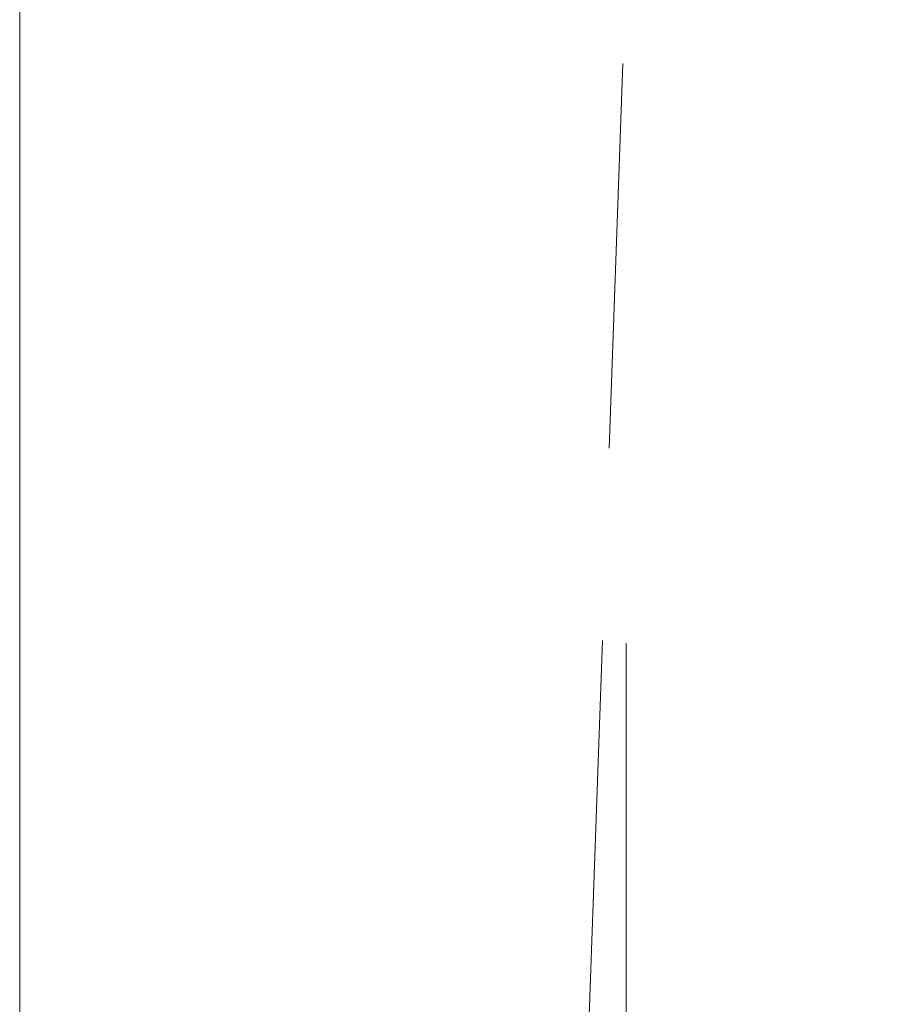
# Model space of a CAD drawing. Header units: millimetres. Extents: x 144573 to 336993, y 74252 to 247042.
# Tile 47 of 256: x 147161 to 147586, y 183812 to 184299. Entities that reach past the tile are written whole.
import ezdxf

# ---------------------------------------------------------------- set-up
doc = ezdxf.new("R2010")
doc.units = ezdxf.units.MM
for name, pattern in [('CK_Čerchovaná 50', [6, 3, -1.5, 0, -1.5]), ('ČERCHOVANÁ', [25.4, 12.7, -6.35, 0, -6.35]), ('ČÁRKOVANÁ', [19.05, 12.7, -6.35])]:
    doc.linetypes.add(name, pattern=pattern)
for name, color, linetype, lineweight in [('NOVA', 255, 'Continuous', 0), ('OSY', 255, 'Continuous', 0), ('TENKA', 255, 'Continuous', 0)]:
    doc.layers.add(name, color=color, linetype=linetype, lineweight=lineweight)

msp = doc.modelspace()

# ---------------------------------------------------------------- linework, layer by layer
at = {"layer": 'NOVA', "linetype": 'ČÁRKOVANÁ', "ltscale": 15}
msp.add_line((147161.48, 175805.259), (147911.48, 197105.259), dxfattribs=at)
at = {"layer": 'NOVA'}
msp.add_line((147161.48, 175055.259), (147161.48, 190997.759), dxfattribs=at)
at = {"layer": 'NOVA', "ltscale": 5}
msp.add_line((147161.48, 175055.259), (147161.48, 190997.759), dxfattribs=at)
at = {"layer": 'OSY', "linetype": 'ČERCHOVANÁ', "ltscale": 25}
msp.add_line((147461.48, 199232.667), (147461.48, 174158.02), dxfattribs=at)
at = {"layer": 'TENKA', "linetype": 'CK_Čerchovaná 50', "ltscale": 50}
msp.add_line((147161.48, 174855.259), (147161.48, 198055.259), dxfattribs=at)
at = {"layer": 'TENKA', "ltscale": 20}
msp.add_lwpolyline([(147161.48, 181892.759), (147161.48, 186217.759)], close=True, dxfattribs=at)

doc.saveas('drawing.dxf')
